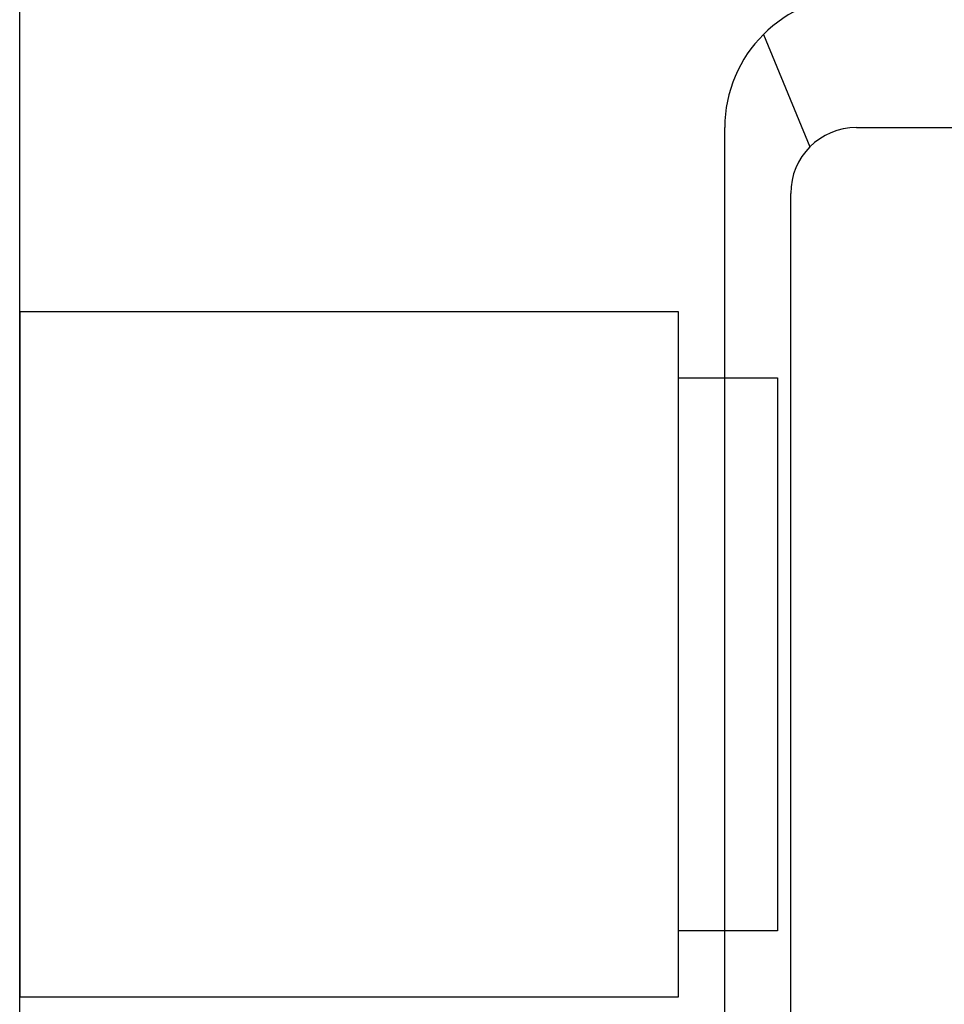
# Model space of a CAD drawing. Header units: millimetres. Extents: x 6161 to 8965, y -9035 to -5431.
# Tile 244 of 256: x 6765 to 6779, y -6048 to -6033. Entities that reach past the tile are written whole.
import ezdxf

# ---------------------------------------------------------------- set-up
doc = ezdxf.new("R2010")
doc.units = ezdxf.units.MM
doc.layers.add('Wyposazenie Wew - Urzadzenia Sanitarne', color=6, linetype='Continuous')
doc.layers.add('Ściany', color=7, linetype='Continuous')

# ---------------------------------------------------------------- blocks, each defined once
blk = doc.blocks.new('ROCA DAMA_60x32')
for p, q in [((-23, -10.7), (23, -10.7)), ((24.414, -11.286), (22.707, -11.993)), ((-22, -11.7), (22, -11.7)), ((23, -12.7), (23, -25))]:
    blk.add_line(p, q)
blk.add_lwpolyline([(-30, -1.5, -0.414214), (-28.5, 0), (28.5, 0, -0.414214), (30, -1.5), (30, -27, -0.414214), (25, -32), (-25, -32, -0.414214), (-30, -27), (-30, -1.5)], format="xyb")
for centre, radius in [((23, -12.7), 2), ((22, -12.7), 1)]:
    blk.add_arc(centre, radius, 0, 90)
blk = doc.blocks.new('MERIDA TOP-TOP')
blk.add_lwpolyline([(-5.2, 0), (-5.2, -10), (5.2, -10), (5.2, 0), (-5.2, 0)])
blk.add_lwpolyline([(-4.2, -10), (4.2, -10), (4.2, -11.5), (-4.2, -11.5)], close=True)

msp = doc.modelspace()

# ---------------------------------------------------------------- linework, layer by layer
at = {"layer": 'Ściany'}
msp.add_lwpolyline([(6764.872, -6162.317), (6764.872, -5952.817), (6903.833, -5952.817), (6903.833, -5957.817), (6913.833, -5957.817), (6913.833, -5952.817), (7033.833, -5952.817), (7033.833, -6052.817), (6913.833, -6052.817), (6913.833, -6047.817), (6903.833, -6047.817), (6903.833, -6062.817)], dxfattribs=at)

# ---------------------------------------------------------------- block references
at = {"layer": 'Wyposazenie Wew - Urzadzenia Sanitarne'}
for name, p, rotation in [('ROCA DAMA_60x32', (6764.872, -6057.567), 89.99999999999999), ('MERIDA TOP-TOP', (6764.872, -6042.567), 89.9999999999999)]:
    msp.add_blockref(name, p, dxfattribs=dict(at, rotation=rotation))

doc.saveas('drawing.dxf')
